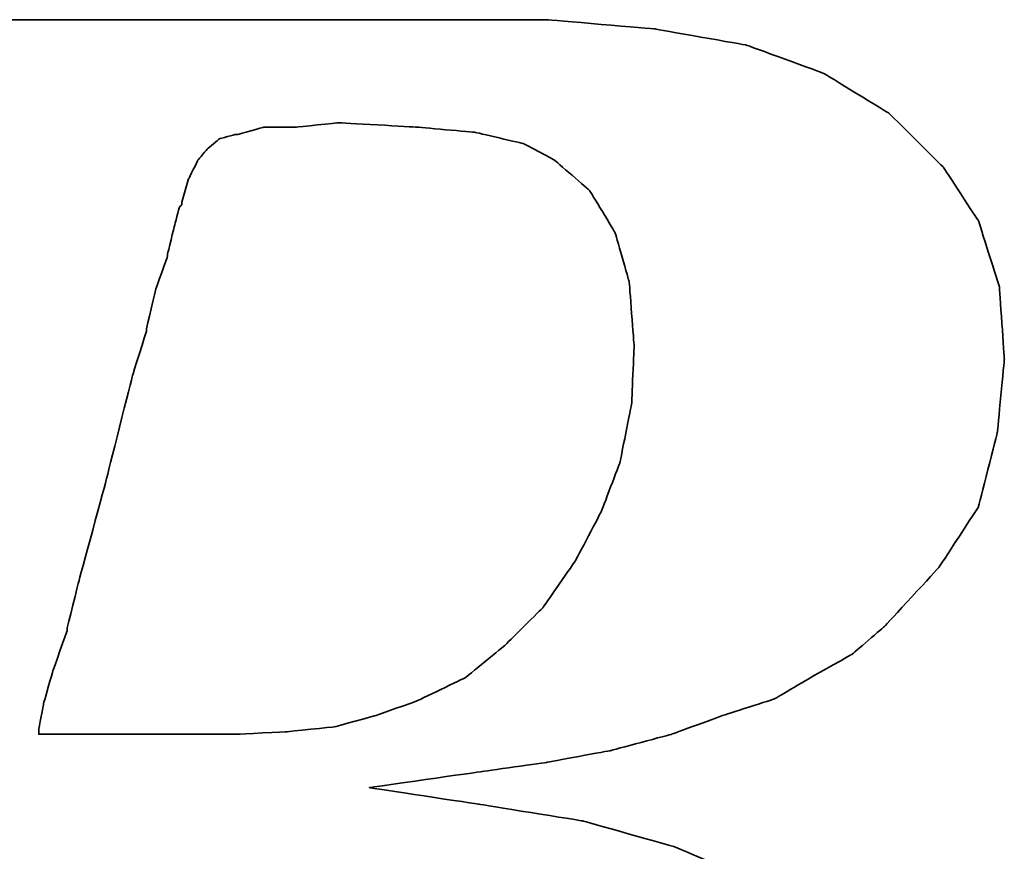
# Model space of a CAD drawing. Header units: millimetres. Extents: x -24 to 264, y 297 to 404.
# Tile 30 of 48: x 200.779 to 201.842, y 332.222 to 333.119. Entities that reach past the tile are written whole.
import ezdxf

# ---------------------------------------------------------------- set-up
doc = ezdxf.new("R2010")
doc.units = ezdxf.units.MM
doc.layers.add('DIM', color=4, linetype='Continuous')
doc.layers.add('layer 1', color=7, linetype='Continuous')

# ---------------------------------------------------------------- blocks, each defined once
blk = doc.blocks.new('TBI MOTION logo(完整正式版)')
at = {"layer": 'layer 1', "color": 22, "lineweight": 35}
for points, knots in [([(-64.65375, -6.86375), (-64.65375, -6.86375), (-64.84375, -7.29625), (-64.84375, -7.29625), (-64.84375, -7.29625), (-64.84375, -7.29625), (-64.86875, -7.34375), (-64.86875, -7.34375), (-64.86875, -7.34375), (-64.86875, -7.34375), (-64.86875, -7.36875), (-64.86875, -7.36875), (-64.86875, -7.36875), (-64.86875, -7.36875), (-65.15375, -7.65375), (-65.15375, -7.65375), (-65.15375, -7.65375), (-65.15375, -7.65375), (-65.17875, -7.65375), (-65.17875, -7.65375), (-65.17875, -7.65375), (-65.17875, -7.65375), (-65.20375, -7.67875), (-65.20375, -7.67875), (-65.20375, -7.67875), (-65.20375, -7.67875), (-65.58875, -7.87125), (-65.58875, -7.87125), (-65.58875, -7.87125), (-65.58875, -7.87125), (-65.63375, -7.87125), (-65.63375, -7.87125), (-65.63375, -7.87125), (-65.63375, -7.87125), (-65.65875, -7.89375), (-65.65875, -7.89375), (-65.65875, -7.89375), (-65.65875, -7.89375), (-66.09375, -7.94375), (-66.09375, -7.94375), (-66.09375, -7.94375), (-66.09375, -7.94375), (-66.11375, -7.94375), (-66.11375, -7.94375), (-66.11375, -7.94375), (-66.11375, -7.94375), (-66.16375, -7.94375), (-66.16375, -7.94375), (-66.16375, -7.94375), (-66.16375, -7.94375), (-66.30875, -7.94375), (-66.30875, -7.94375), (-66.30875, -7.94375), (-66.30875, -7.94375), (-66.69375, -7.94375), (-66.69375, -7.94375), (-66.69375, -7.94375), (-66.69375, -7.94375), (-67.07375, -7.94375), (-67.07375, -7.94375), (-67.07375, -7.94375), (-67.07375, -7.94375), (-67.12375, -7.94375), (-67.12375, -7.94375), (-67.12375, -7.94375), (-67.12375, -7.94375), (-67.12375, -7.96625), (-67.12375, -7.96625), (-67.12375, -7.96625), (-67.12375, -7.96625), (-67.14875, -7.99125), (-67.14875, -7.99125), (-67.14875, -7.99125), (-67.14875, -7.99125), (-67.24375, -8.34875), (-67.24375, -8.34875), (-67.24375, -8.34875), (-67.24375, -8.34875), (-67.31375, -8.68625), (-67.31375, -8.68625), (-67.31375, -8.68625), (-67.31375, -8.68625), (-67.26875, -8.68625), (-67.26875, -8.68625), (-67.26875, -8.68625), (-67.26875, -8.68625), (-67.07375, -8.68625), (-67.07375, -8.68625), (-67.07375, -8.68625), (-67.07375, -8.68625), (-66.54875, -8.68625), (-66.54875, -8.68625), (-66.54875, -8.68625), (-66.54875, -8.68625), (-65.82625, -8.68625), (-65.82625, -8.68625), (-65.82625, -8.68625), (-65.82625, -8.68625), (-65.01375, -8.68625), (-65.01375, -8.68625), (-65.01375, -8.68625), (-65.01375, -8.68625), (-64.05375, -8.68625), (-64.05375, -8.68625), (-64.05375, -8.68625), (-64.05375, -8.68625), (-62.08375, -8.68625), (-62.08375, -8.68625), (-62.08375, -8.68625), (-62.08375, -8.68625), (-60.06875, -8.68625), (-60.06875, -8.68625), (-60.06875, -8.68625), (-60.06875, -8.68625), (-59.10875, -8.68625), (-59.10875, -8.68625), (-59.10875, -8.68625), (-59.10875, -8.68625), (-58.29375, -8.68625), (-58.29375, -8.68625), (-58.29375, -8.68625), (-58.29375, -8.68625), (-57.57375, -8.68625), (-57.57375, -8.68625), (-57.57375, -8.68625), (-57.57375, -8.68625), (-57.04875, -8.68625), (-57.04875, -8.68625), (-57.04875, -8.68625), (-57.04875, -8.68625), (-56.85375, -8.68625), (-56.85375, -8.68625), (-56.85375, -8.68625), (-56.85375, -8.68625), (-56.70875, -8.68625), (-56.70875, -8.68625), (-56.70875, -8.68625), (-56.70875, -8.68625), (-56.61375, -8.68625), (-56.61375, -8.68625), (-56.61375, -8.68625), (-56.61375, -8.68625), (-56.56875, -8.68625), (-56.56875, -8.68625), (-56.56875, -8.68625), (-56.56875, -8.68625), (-55.65375, -8.63875), (-55.65375, -8.63875), (-55.65375, -8.63875), (-55.65375, -8.63875), (-54.76875, -8.51875), (-54.76875, -8.51875), (-54.76875, -8.51875), (-54.76875, -8.51875), (-53.90375, -8.30375), (-53.90375, -8.30375), (-53.90375, -8.30375), (-53.90375, -8.30375), (-53.08875, -8.03875), (-53.08875, -8.03875), (-53.08875, -8.03875), (-53.08875, -8.03875), (-52.34375, -7.65375), (-52.34375, -7.65375), (-52.34375, -7.65375), (-52.34375, -7.65375), (-51.69875, -7.29625), (-51.69875, -7.29625), (-51.69875, -7.29625), (-51.69875, -7.29625), (-51.21875, -6.91125), (-51.21875, -6.91125), (-51.21875, -6.91125), (-51.21875, -6.91125), (-50.83375, -6.50375), (-50.83375, -6.50375), (-50.83375, -6.50375), (-50.83375, -6.50375), (-50.44875, -5.94875), (-50.44875, -5.94875), (-50.44875, -5.94875), (-50.44875, -5.94875), (-50.13875, -5.30375), (-50.13875, -5.30375), (-50.13875, -5.30375), (-50.13875, -5.30375), (-49.99375, -4.65375), (-49.99375, -4.65375), (-49.99375, -4.65375), (-49.99375, -4.65375), (-49.92375, -3.98375), (-49.92375, -3.98375), (-49.92375, -3.98375), (-49.92375, -3.98375), (-49.99375, -3.19374), (-49.99375, -3.19374), (-49.99375, -3.19374), (-49.99375, -3.19374), (-50.23374, -2.44874), (-50.23374, -2.44874), (-50.23374, -2.44874), (-50.23374, -2.44874), (-50.59375, -1.87374), (-50.59375, -1.87374), (-50.59375, -1.87374), (-50.59375, -1.87374), (-51.09875, -1.31874), (-51.09875, -1.31874), (-51.09875, -1.31874), (-51.09875, -1.31874), (-51.74375, -0.81875), (-51.74375, -0.81875), (-51.74375, -0.81875), (-51.74375, -0.81875), (-52.53875, -0.48125), (-52.53875, -0.48125), (-52.53875, -0.48125), (-52.53875, -0.48125), (-53.47375, -0.21875), (-53.47375, -0.21875), (-53.47375, -0.21875), (-53.47375, -0.21875), (-54.52875, -0.04874), (-54.52875, -0.04874), (-54.52875, -0.04874), (-54.52875, -0.04874), (-55.65375, 0.12125), (-55.65375, 0.12125), (-55.65375, 0.12125), (-55.65375, 0.12125), (-54.50375, 0.28624), (-54.50375, 0.28624), (-54.50375, 0.28624), (-54.50375, 0.28624), (-53.83375, 0.38124), (-53.83375, 0.38124), (-53.83375, 0.38124), (-53.83375, 0.38124), (-53.18375, 0.50125), (-53.18375, 0.50125), (-53.18375, 0.50125), (-53.18375, 0.50125), (-52.55875, 0.66874), (-52.55875, 0.66874), (-52.55875, 0.66874), (-52.55875, 0.66874), (-52.03375, 0.86124), (-52.03375, 0.86124), (-52.03375, 0.86124), (-52.03375, 0.86124), (-51.50374, 1.03124), (-51.50374, 1.03124), (-51.50374, 1.03124), (-51.50374, 1.03124), (-51.09875, 1.27125), (-51.09875, 1.27125), (-51.09875, 1.27125), (-51.09875, 1.27125), (-50.71375, 1.48624), (-50.71375, 1.48624), (-50.71375, 1.48624), (-50.71375, 1.48624), (-50.37625, 1.77625), (-50.37625, 1.77625), (-50.37625, 1.77625), (-50.37625, 1.77625), (-49.82375, 2.37625), (-49.82375, 2.37625), (-49.82375, 2.37625), (-49.82375, 2.37625), (-49.41875, 2.99625), (-49.41875, 2.99625), (-49.41875, 2.99625), (-49.41875, 2.99625), (-49.22375, 3.76625), (-49.22375, 3.76625), (-49.22375, 3.76625), (-49.22375, 3.76625), (-49.15375, 4.50874), (-49.15375, 4.50874), (-49.15375, 4.50874), (-49.15375, 4.50874), (-49.20375, 5.25125), (-49.20375, 5.25125), (-49.20375, 5.25125), (-49.20375, 5.25125), (-49.41875, 5.92625), (-49.41875, 5.92625), (-49.41875, 5.92625), (-49.41875, 5.92625), (-49.77875, 6.47625), (-49.77875, 6.47625), (-49.77875, 6.47625), (-49.77875, 6.47625), (-50.33125, 7.02624), (-50.33125, 7.02624), (-50.33125, 7.02624), (-50.33125, 7.02624), (-51.00125, 7.43625), (-51.00125, 7.43625), (-51.00125, 7.43625), (-51.00125, 7.43625), (-51.79375, 7.72625), (-51.79375, 7.72625), (-51.79375, 7.72625), (-51.79375, 7.72625), (-52.72875, 7.89124), (-52.72875, 7.89124), (-52.72875, 7.89124), (-52.72875, 7.89124), (-53.83375, 7.98625), (-53.83375, 7.98625), (-53.83375, 7.98625), (-53.83375, 7.98625), (-53.92875, 7.98625), (-53.92875, 7.98625), (-53.92875, 7.98625), (-53.92875, 7.98625), (-54.26375, 7.98625), (-54.26375, 7.98625), (-54.26375, 7.98625), (-54.26375, 7.98625), (-54.74375, 7.98625), (-54.74375, 7.98625), (-54.74375, 7.98625), (-54.74375, 7.98625), (-55.36875, 7.98625), (-55.36875, 7.98625), (-55.36875, 7.98625), (-55.36875, 7.98625), (-56.13375, 7.98625), (-56.13375, 7.98625), (-56.13375, 7.98625), (-56.13375, 7.98625), (-56.94875, 7.98625), (-56.94875, 7.98625), (-56.94875, 7.98625), (-56.94875, 7.98625), (-58.77625, 7.98625), (-58.77625, 7.98625), (-58.77625, 7.98625), (-58.77625, 7.98625), (-60.59875, 7.98625), (-60.59875, 7.98625), (-60.59875, 7.98625), (-60.59875, 7.98625), (-61.41375, 7.98625), (-61.41375, 7.98625), (-61.41375, 7.98625), (-61.41375, 7.98625), (-62.17875, 7.98625), (-62.17875, 7.98625), (-62.17875, 7.98625), (-62.17875, 7.98625), (-62.80375, 7.98625), (-62.80375, 7.98625), (-62.80375, 7.98625), (-62.80375, 7.98625), (-63.30625, 7.98625), (-63.30625, 7.98625), (-63.30625, 7.98625), (-63.30625, 7.98625), (-63.57375, 7.98625), (-63.57375, 7.98625), (-63.57375, 7.98625), (-63.57375, 7.98625), (-63.57375, 7.96375), (-63.57375, 7.96375), (-63.57375, 7.96375), (-63.57375, 7.96375), (-63.59875, 7.94125), (-63.59875, 7.94125), (-63.59875, 7.94125), (-63.59875, 7.94125), (-63.69375, 7.55625), (-63.69375, 7.55625), (-63.69375, 7.55625), (-63.69375, 7.55625), (-63.76375, 7.24624), (-63.76375, 7.24624), (-63.76375, 7.24624), (-63.76375, 7.24624), (-63.23875, 7.24624), (-63.23875, 7.24624), (-63.23875, 7.24624), (-63.23875, 7.24624), (-62.75875, 7.24624), (-62.75875, 7.24624), (-62.75875, 7.24624), (-62.75875, 7.24624), (-62.61125, 7.24624), (-62.61125, 7.24624), (-62.61125, 7.24624), (-62.61125, 7.24624), (-62.56625, 7.24624), (-62.56625, 7.24624), (-62.56625, 7.24624), (-62.56625, 7.24624), (-62.22875, 7.24624), (-62.22875, 7.24624), (-62.22875, 7.24624), (-62.22875, 7.24624), (-62.20375, 7.24624), (-62.20375, 7.24624), (-62.20375, 7.24624), (-62.20375, 7.24624), (-62.17875, 7.21875), (-62.17875, 7.21875), (-62.17875, 7.21875), (-62.17875, 7.21875), (-61.96375, 7.17125), (-61.96375, 7.17125), (-61.96375, 7.17125), (-61.96375, 7.17125), (-61.72375, 7.12624), (-61.72375, 7.12624), (-61.72375, 7.12624), (-61.72375, 7.12624), (-61.70375, 7.12624), (-61.70375, 7.12624), (-61.70375, 7.12624), (-61.70375, 7.12624), (-61.55875, 7.07624), (-61.55875, 7.07624), (-61.55875, 7.07624), (-61.55875, 7.07624), (-61.50875, 7.07624), (-61.50875, 7.07624), (-61.50875, 7.07624), (-61.50875, 7.07624), (-61.48375, 7.02624), (-61.48375, 7.02624), (-61.48375, 7.02624), (-61.48375, 7.02624), (-61.31875, 6.83375), (-61.31875, 6.83375), (-61.31875, 6.83375), (-61.31875, 6.83375), (-61.29375, 6.81125), (-61.29375, 6.81125), (-61.29375, 6.81125), (-61.29375, 6.81125), (-61.29375, 6.78625), (-61.29375, 6.78625), (-61.29375, 6.78625), (-61.29375, 6.78625), (-61.19875, 6.50124), (-61.19875, 6.50124), (-61.19875, 6.50124), (-61.19875, 6.50124), (-61.17375, 6.45124), (-61.17375, 6.45124), (-61.17375, 6.45124), (-61.17375, 6.45124), (-61.19875, 6.40625), (-61.19875, 6.40625), (-61.19875, 6.40625), (-61.19875, 6.40625), (-61.26875, 5.99624), (-61.26875, 5.99624), (-61.26875, 5.99624), (-61.26875, 5.99624), (-61.26875, 5.85125), (-61.26875, 5.85125), (-61.26875, 5.85125), (-61.26875, 5.85125), (-61.26875, 5.82625), (-61.26875, 5.82625), (-61.26875, 5.82625), (-61.26875, 5.82625), (-61.29375, 5.80625), (-61.29375, 5.80625), (-61.29375, 5.80625), (-61.29375, 5.80625), (-61.34125, 5.66125), (-61.34125, 5.66125), (-61.34125, 5.66125), (-61.34125, 5.66125), (-61.41375, 5.44625), (-61.41375, 5.44625), (-61.41375, 5.44625), (-61.41375, 5.44625), (-61.48375, 5.15625), (-61.48375, 5.15625), (-61.48375, 5.15625), (-61.48375, 5.15625), (-61.58375, 4.82124), (-61.58375, 4.82124), (-61.58375, 4.82124), (-61.58375, 4.82124), (-61.79875, 4.00375), (-61.79875, 4.00375), (-61.79875, 4.00375), (-61.79875, 4.00375), (-62.05875, 2.99625), (-62.05875, 2.99625), (-62.05875, 2.99625), (-62.05875, 2.99625), (-62.34875, 1.91625), (-62.34875, 1.91625), (-62.34875, 1.91625), (-62.34875, 1.91625), (-62.97375, -0.41124), (-62.97375, -0.41124), (-62.97375, -0.41124), (-62.97375, -0.41124), (-63.59875, -2.75875), (-63.59875, -2.75875), (-63.59875, -2.75875), (-63.59875, -2.75875), (-63.88375, -3.86374), (-63.88375, -3.86374), (-63.88375, -3.86374), (-63.88375, -3.86374), (-64.14875, -4.82374), (-64.14875, -4.82374), (-64.14875, -4.82374), (-64.14875, -4.82374), (-64.36375, -5.64125), (-64.36375, -5.64125), (-64.36375, -5.64125), (-64.36375, -5.64125), (-64.43625, -5.97625), (-64.43625, -5.97625), (-64.43625, -5.97625), (-64.43625, -5.97625), (-64.50875, -6.28625), (-64.50875, -6.28625), (-64.50875, -6.28625), (-64.50875, -6.28625), (-64.50875, -6.30875), (-64.50875, -6.30875), (-64.50875, -6.30875), (-64.50875, -6.30875), (-64.57875, -6.50375), (-64.57875, -6.50375), (-64.57875, -6.50375), (-64.57875, -6.50375), (-64.62875, -6.69625), (-64.62875, -6.69625), (-64.62875, -6.69625), (-64.62875, -6.69625), (-64.62875, -6.76875), (-64.62875, -6.76875), (-64.62875, -6.76875), (-64.62875, -6.76875), (-64.62875, -6.81375), (-64.62875, -6.81375), (-64.62875, -6.81375), (-64.62875, -6.81375), (-64.62875, -6.83875), (-64.62875, -6.83875), (-64.62875, -6.83875), (-64.62875, -6.83875), (-64.65375, -6.86375), (-64.65375, -6.86375)], [0, 0, 0, 0, 0.00719424, 0.00719424, 0.00719424, 0.00719425, 0.01438849, 0.01438849, 0.01438849, 0.0143885, 0.02158273, 0.02158273, 0.02158273, 0.02158274, 0.02877698, 0.02877698, 0.02877698, 0.02877699, 0.03597122, 0.03597122, 0.03597122, 0.03597123, 0.04316547, 0.04316547, 0.04316547, 0.04316548, 0.05035971, 0.05035971, 0.05035971, 0.05035972, 0.05755396, 0.05755396, 0.05755396, 0.05755397, 0.0647482, 0.0647482, 0.0647482, 0.06474821, 0.07194245, 0.07194245, 0.07194245, 0.07194246, 0.07913669, 0.07913669, 0.07913669, 0.0791367, 0.08633094, 0.08633094, 0.08633094, 0.08633095, 0.09352518, 0.09352518, 0.09352518, 0.09352519, 0.10071942, 0.10071942, 0.10071942, 0.10071943, 0.10791367, 0.10791367, 0.10791367, 0.10791368, 0.11510791, 0.11510791, 0.11510791, 0.11510792, 0.12230216, 0.12230216, 0.12230216, 0.12230217, 0.1294964, 0.1294964, 0.1294964, 0.12949641, 0.13669065, 0.13669065, 0.13669065, 0.13669066, 0.14388489, 0.14388489, 0.14388489, 0.1438849, 0.15107914, 0.15107914, 0.15107914, 0.15107915, 0.15827338, 0.15827338, 0.15827338, 0.15827339, 0.16546763, 0.16546763, 0.16546763, 0.16546764, 0.17266187, 0.17266187, 0.17266187, 0.17266188, 0.17985612, 0.17985612, 0.17985612, 0.17985613, 0.18705036, 0.18705036, 0.18705036, 0.18705037, 0.1942446, 0.1942446, 0.1942446, 0.19424461, 0.20143885, 0.20143885, 0.20143885, 0.20143886, 0.20863309, 0.20863309, 0.20863309, 0.2086331, 0.21582734, 0.21582734, 0.21582734, 0.21582735, 0.22302158, 0.22302158, 0.22302158, 0.22302159, 0.23021583, 0.23021583, 0.23021583, 0.23021584, 0.23741007, 0.23741007, 0.23741007, 0.23741008, 0.24460432, 0.24460432, 0.24460432, 0.24460433, 0.25179856, 0.25179856, 0.25179856, 0.25179857, 0.25899281, 0.25899281, 0.25899281, 0.25899282, 0.26618705, 0.26618705, 0.26618705, 0.26618706, 0.27338129, 0.27338129, 0.27338129, 0.2733813, 0.28057554, 0.28057554, 0.28057554, 0.28057555, 0.28776978, 0.28776978, 0.28776978, 0.28776979, 0.29496403, 0.29496403, 0.29496403, 0.29496404, 0.30215827, 0.30215827, 0.30215827, 0.30215828, 0.30935252, 0.30935252, 0.30935252, 0.30935253, 0.31654676, 0.31654676, 0.31654676, 0.31654677, 0.32374101, 0.32374101, 0.32374101, 0.32374102, 0.33093525, 0.33093525, 0.33093525, 0.33093526, 0.3381295, 0.3381295, 0.3381295, 0.33812951, 0.34532374, 0.34532374, 0.34532374, 0.34532375, 0.35251799, 0.35251799, 0.35251799, 0.352518, 0.35971223, 0.35971223, 0.35971223, 0.35971224, 0.36690647, 0.36690647, 0.36690647, 0.36690648, 0.37410072, 0.37410072, 0.37410072, 0.37410073, 0.38129496, 0.38129496, 0.38129496, 0.38129497, 0.38848921, 0.38848921, 0.38848921, 0.38848922, 0.39568345, 0.39568345, 0.39568345, 0.39568346, 0.4028777, 0.4028777, 0.4028777, 0.40287771, 0.41007194, 0.41007194, 0.41007194, 0.41007195, 0.41726619, 0.41726619, 0.41726619, 0.4172662, 0.42446043, 0.42446043, 0.42446043, 0.42446044, 0.43165468, 0.43165468, 0.43165468, 0.43165469, 0.43884892, 0.43884892, 0.43884892, 0.43884893, 0.44604317, 0.44604317, 0.44604317, 0.44604318, 0.45323741, 0.45323741, 0.45323741, 0.45323742, 0.46043165, 0.46043165, 0.46043165, 0.46043166, 0.4676259, 0.4676259, 0.4676259, 0.46762591, 0.47482014, 0.47482014, 0.47482014, 0.47482015, 0.48201439, 0.48201439, 0.48201439, 0.4820144, 0.48920863, 0.48920863, 0.48920863, 0.48920864, 0.49640288, 0.49640288, 0.49640288, 0.49640289, 0.50359712, 0.50359712, 0.50359712, 0.50359713, 0.51079137, 0.51079137, 0.51079137, 0.51079138, 0.51798561, 0.51798561, 0.51798561, 0.51798562, 0.52517986, 0.52517986, 0.52517986, 0.52517987, 0.5323741, 0.5323741, 0.5323741, 0.53237411, 0.53956835, 0.53956835, 0.53956835, 0.53956836, 0.54676259, 0.54676259, 0.54676259, 0.5467626, 0.55395683, 0.55395683, 0.55395683, 0.55395684, 0.56115108, 0.56115108, 0.56115108, 0.56115109, 0.56834532, 0.56834532, 0.56834532, 0.56834533, 0.57553957, 0.57553957, 0.57553957, 0.57553958, 0.58273381, 0.58273381, 0.58273381, 0.58273382, 0.58992806, 0.58992806, 0.58992806, 0.58992807, 0.5971223, 0.5971223, 0.5971223, 0.59712231, 0.60431655, 0.60431655, 0.60431655, 0.60431656, 0.61151079, 0.61151079, 0.61151079, 0.6115108, 0.61870504, 0.61870504, 0.61870504, 0.61870505, 0.62589928, 0.62589928, 0.62589928, 0.62589929, 0.63309353, 0.63309353, 0.63309353, 0.63309354, 0.64028777, 0.64028777, 0.64028777, 0.64028778, 0.64748201, 0.64748201, 0.64748201, 0.64748202, 0.65467626, 0.65467626, 0.65467626, 0.65467627, 0.6618705, 0.6618705, 0.6618705, 0.66187051, 0.66906475, 0.66906475, 0.66906475, 0.66906476, 0.67625899, 0.67625899, 0.67625899, 0.676259, 0.68345324, 0.68345324, 0.68345324, 0.68345325, 0.69064748, 0.69064748, 0.69064748, 0.69064749, 0.69784173, 0.69784173, 0.69784173, 0.69784174, 0.70503597, 0.70503597, 0.70503597, 0.70503598, 0.71223022, 0.71223022, 0.71223022, 0.71223023, 0.71942446, 0.71942446, 0.71942446, 0.71942447, 0.72661871, 0.72661871, 0.72661871, 0.72661872, 0.73381295, 0.73381295, 0.73381295, 0.73381296, 0.74100719, 0.74100719, 0.74100719, 0.7410072, 0.74820144, 0.74820144, 0.74820144, 0.74820145, 0.75539568, 0.75539568, 0.75539568, 0.75539569, 0.76258993, 0.76258993, 0.76258993, 0.76258994, 0.76978417, 0.76978417, 0.76978417, 0.76978418, 0.77697842, 0.77697842, 0.77697842, 0.77697843, 0.78417266, 0.78417266, 0.78417266, 0.78417267, 0.79136691, 0.79136691, 0.79136691, 0.79136692, 0.79856115, 0.79856115, 0.79856115, 0.79856116, 0.8057554, 0.8057554, 0.8057554, 0.80575541, 0.81294964, 0.81294964, 0.81294964, 0.81294965, 0.82014388, 0.82014388, 0.82014388, 0.82014389, 0.82733813, 0.82733813, 0.82733813, 0.82733814, 0.83453237, 0.83453237, 0.83453237, 0.83453238, 0.84172662, 0.84172662, 0.84172662, 0.84172663, 0.84892086, 0.84892086, 0.84892086, 0.84892087, 0.85611511, 0.85611511, 0.85611511, 0.85611512, 0.86330935, 0.86330935, 0.86330935, 0.86330936, 0.8705036, 0.8705036, 0.8705036, 0.87050361, 0.87769784, 0.87769784, 0.87769784, 0.87769785, 0.88489209, 0.88489209, 0.88489209, 0.8848921, 0.89208633, 0.89208633, 0.89208633, 0.89208634, 0.89928058, 0.89928058, 0.89928058, 0.89928059, 0.90647482, 0.90647482, 0.90647482, 0.90647483, 0.91366906, 0.91366906, 0.91366906, 0.91366907, 0.92086331, 0.92086331, 0.92086331, 0.92086332, 0.92805755, 0.92805755, 0.92805755, 0.92805756, 0.9352518, 0.9352518, 0.9352518, 0.93525181, 0.94244604, 0.94244604, 0.94244604, 0.94244605, 0.94964029, 0.94964029, 0.94964029, 0.9496403, 0.95683453, 0.95683453, 0.95683453, 0.95683454, 0.96402878, 0.96402878, 0.96402878, 0.96402879, 0.97122302, 0.97122302, 0.97122302, 0.97122303, 0.97841727, 0.97841727, 0.97841727, 0.97841728, 0.98561151, 0.98561151, 0.98561151, 0.98561152, 0.99280576, 0.99280576, 0.99280576, 0.99280577, 1, 1, 1, 1]), ([(-57.50375, 6.35625), (-57.50375, 6.35625), (-57.57375, 6.11625), (-57.57375, 6.11625), (-57.57375, 6.11625), (-57.57375, 6.11625), (-57.57375, 6.09125), (-57.57375, 6.09125), (-57.57375, 6.09125), (-57.57375, 6.09125), (-57.59875, 6.06625), (-57.59875, 6.06625), (-57.59875, 6.06625), (-57.59875, 6.06625), (-57.64875, 5.87625), (-57.64875, 5.87625), (-57.64875, 5.87625), (-57.64875, 5.87625), (-57.71875, 5.58875), (-57.71875, 5.58875), (-57.71875, 5.58875), (-57.71875, 5.58875), (-57.71875, 5.56625), (-57.71875, 5.56625), (-57.71875, 5.56625), (-57.71875, 5.56625), (-57.83875, 5.23125), (-57.83875, 5.23125), (-57.83875, 5.23125), (-57.83875, 5.23125), (-57.93625, 4.82124), (-57.93625, 4.82124), (-57.93625, 4.82124), (-57.93625, 4.82124), (-57.93625, 4.79624), (-57.93625, 4.79624), (-57.93625, 4.79624), (-57.93625, 4.79624), (-58.07875, 4.34125), (-58.07875, 4.34125), (-58.07875, 4.34125), (-58.07875, 4.34125), (-58.34375, 3.28625), (-58.34375, 3.28625), (-58.34375, 3.28625), (-58.34375, 3.28625), (-58.62875, 2.23124), (-58.62875, 2.23124), (-58.62875, 2.23124), (-58.62875, 2.23124), (-58.74875, 1.75125), (-58.74875, 1.75125), (-58.74875, 1.75125), (-58.74875, 1.75125), (-58.74875, 1.72625), (-58.74875, 1.72625), (-58.74875, 1.72625), (-58.74875, 1.72625), (-58.89375, 1.31625), (-58.89375, 1.31625), (-58.89375, 1.31625), (-58.89375, 1.31625), (-58.98875, 0.98124), (-58.98875, 0.98124), (-58.98875, 0.98124), (-58.98875, 0.98124), (-59.03875, 0.71625), (-59.03875, 0.71625), (-59.03875, 0.71625), (-59.03875, 0.71625), (-59.03875, 0.66874), (-59.03875, 0.66874), (-59.03875, 0.66874), (-59.03875, 0.66874), (-58.91875, 0.66874), (-58.91875, 0.66874), (-58.91875, 0.66874), (-58.91875, 0.66874), (-58.53375, 0.66874), (-58.53375, 0.66874), (-58.53375, 0.66874), (-58.53375, 0.66874), (-58.10375, 0.66874), (-58.10375, 0.66874), (-58.10375, 0.66874), (-58.10375, 0.66874), (-57.66875, 0.66874), (-57.66875, 0.66874), (-57.66875, 0.66874), (-57.66875, 0.66874), (-57.33375, 0.66874), (-57.33375, 0.66874), (-57.33375, 0.66874), (-57.33375, 0.66874), (-57.09375, 0.66874), (-57.09375, 0.66874), (-57.09375, 0.66874), (-57.09375, 0.66874), (-56.99875, 0.66874), (-56.99875, 0.66874), (-56.99875, 0.66874), (-56.99875, 0.66874), (-56.49375, 0.69374), (-56.49375, 0.69374), (-56.49375, 0.69374), (-56.49375, 0.69374), (-56.01375, 0.74374), (-56.01375, 0.74374), (-56.01375, 0.74374), (-56.01375, 0.74374), (-55.58375, 0.86124), (-55.58375, 0.86124), (-55.58375, 0.86124), (-55.58375, 0.86124), (-55.17375, 1.00624), (-55.17375, 1.00624), (-55.17375, 1.00624), (-55.17375, 1.00624), (-54.67375, 1.24625), (-54.67375, 1.24625), (-54.67375, 1.24625), (-54.67375, 1.24625), (-54.26375, 1.58124), (-54.26375, 1.58124), (-54.26375, 1.58124), (-54.26375, 1.58124), (-53.87875, 1.96374), (-53.87875, 1.96374), (-53.87875, 1.96374), (-53.87875, 1.96374), (-53.54375, 2.44625), (-53.54375, 2.44625), (-53.54375, 2.44625), (-53.54375, 2.44625), (-53.27875, 2.95125), (-53.27875, 2.95125), (-53.27875, 2.95125), (-53.27875, 2.95125), (-53.08875, 3.45124), (-53.08875, 3.45124), (-53.08875, 3.45124), (-53.08875, 3.45124), (-52.96875, 4.05124), (-52.96875, 4.05124), (-52.96875, 4.05124), (-52.96875, 4.05124), (-52.94375, 4.65125), (-52.94375, 4.65125), (-52.94375, 4.65125), (-52.94375, 4.65125), (-52.99375, 5.30125), (-52.99375, 5.30125), (-52.99375, 5.30125), (-52.99375, 5.30125), (-53.13875, 5.80625), (-53.13875, 5.80625), (-53.13875, 5.80625), (-53.13875, 5.80625), (-53.39875, 6.23625), (-53.39875, 6.23625), (-53.39875, 6.23625), (-53.39875, 6.23625), (-53.75875, 6.54875), (-53.75875, 6.54875), (-53.75875, 6.54875), (-53.75875, 6.54875), (-54.07375, 6.71625), (-54.07375, 6.71625), (-54.07375, 6.71625), (-54.07375, 6.71625), (-54.57375, 6.83375), (-54.57375, 6.83375), (-54.57375, 6.83375), (-54.57375, 6.83375), (-55.17375, 6.88625), (-55.17375, 6.88625), (-55.17375, 6.88625), (-55.17375, 6.88625), (-55.96875, 6.93125), (-55.96875, 6.93125), (-55.96875, 6.93125), (-55.96875, 6.93125), (-56.39875, 6.88625), (-56.39875, 6.88625), (-56.39875, 6.88625), (-56.39875, 6.88625), (-56.42125, 6.88625), (-56.42125, 6.88625), (-56.42125, 6.88625), (-56.42125, 6.88625), (-56.73375, 6.88625), (-56.73375, 6.88625), (-56.73375, 6.88625), (-56.73375, 6.88625), (-56.99875, 6.81125), (-56.99875, 6.81125), (-56.99875, 6.81125), (-56.99875, 6.81125), (-57.02375, 6.81125), (-57.02375, 6.81125), (-57.02375, 6.81125), (-57.02375, 6.81125), (-57.18875, 6.76625), (-57.18875, 6.76625), (-57.18875, 6.76625), (-57.18875, 6.76625), (-57.30875, 6.66625), (-57.30875, 6.66625), (-57.30875, 6.66625), (-57.30875, 6.66625), (-57.40875, 6.54875), (-57.40875, 6.54875), (-57.40875, 6.54875), (-57.40875, 6.54875), (-57.50375, 6.35625), (-57.50375, 6.35625)], [0, 0, 0, 0, 0.01851852, 0.01851852, 0.01851852, 0.01851853, 0.03703704, 0.03703704, 0.03703704, 0.03703705, 0.05555556, 0.05555556, 0.05555556, 0.05555557, 0.07407407, 0.07407407, 0.07407407, 0.07407408, 0.09259259, 0.09259259, 0.09259259, 0.0925926, 0.11111111, 0.11111111, 0.11111111, 0.11111112, 0.12962963, 0.12962963, 0.12962963, 0.12962964, 0.14814815, 0.14814815, 0.14814815, 0.14814816, 0.16666667, 0.16666667, 0.16666667, 0.16666668, 0.18518519, 0.18518519, 0.18518519, 0.1851852, 0.2037037, 0.2037037, 0.2037037, 0.20370371, 0.22222222, 0.22222222, 0.22222222, 0.22222223, 0.24074074, 0.24074074, 0.24074074, 0.24074075, 0.25925926, 0.25925926, 0.25925926, 0.25925927, 0.27777778, 0.27777778, 0.27777778, 0.27777779, 0.2962963, 0.2962963, 0.2962963, 0.29629631, 0.31481481, 0.31481481, 0.31481481, 0.31481482, 0.33333333, 0.33333333, 0.33333333, 0.33333334, 0.35185185, 0.35185185, 0.35185185, 0.35185186, 0.37037037, 0.37037037, 0.37037037, 0.37037038, 0.38888889, 0.38888889, 0.38888889, 0.3888889, 0.40740741, 0.40740741, 0.40740741, 0.40740742, 0.42592593, 0.42592593, 0.42592593, 0.42592594, 0.44444444, 0.44444444, 0.44444444, 0.44444445, 0.46296296, 0.46296296, 0.46296296, 0.46296297, 0.48148148, 0.48148148, 0.48148148, 0.48148149, 0.5, 0.5, 0.5, 0.50000001, 0.51851852, 0.51851852, 0.51851852, 0.51851853, 0.53703704, 0.53703704, 0.53703704, 0.53703705, 0.55555556, 0.55555556, 0.55555556, 0.55555557, 0.57407407, 0.57407407, 0.57407407, 0.57407408, 0.59259259, 0.59259259, 0.59259259, 0.5925926, 0.61111111, 0.61111111, 0.61111111, 0.61111112, 0.62962963, 0.62962963, 0.62962963, 0.62962964, 0.64814815, 0.64814815, 0.64814815, 0.64814816, 0.66666667, 0.66666667, 0.66666667, 0.66666668, 0.68518519, 0.68518519, 0.68518519, 0.6851852, 0.7037037, 0.7037037, 0.7037037, 0.70370371, 0.72222222, 0.72222222, 0.72222222, 0.72222223, 0.74074074, 0.74074074, 0.74074074, 0.74074075, 0.75925926, 0.75925926, 0.75925926, 0.75925927, 0.77777778, 0.77777778, 0.77777778, 0.77777779, 0.7962963, 0.7962963, 0.7962963, 0.79629631, 0.81481481, 0.81481481, 0.81481481, 0.81481482, 0.83333333, 0.83333333, 0.83333333, 0.83333334, 0.85185185, 0.85185185, 0.85185185, 0.85185186, 0.87037037, 0.87037037, 0.87037037, 0.87037038, 0.88888889, 0.88888889, 0.88888889, 0.8888889, 0.90740741, 0.90740741, 0.90740741, 0.90740742, 0.92592593, 0.92592593, 0.92592593, 0.92592594, 0.94444444, 0.94444444, 0.94444444, 0.94444445, 0.96296296, 0.96296296, 0.96296296, 0.96296297, 0.98148148, 0.98148148, 0.98148148, 0.98148149, 1, 1, 1, 1])]:
    blk.add_open_spline(points, degree=3, knots=knots, dxfattribs=at)

msp = doc.modelspace()

# ---------------------------------------------------------------- block references
at = {"layer": 'DIM', "color": 0, "xscale": 0.1054262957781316, "yscale": 0.1054262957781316, "zscale": 0.1054262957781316}
msp.add_blockref('TBI MOTION logo(完整正式版)', (207.0242, 332.2775), dxfattribs=at)

doc.saveas('drawing.dxf')
